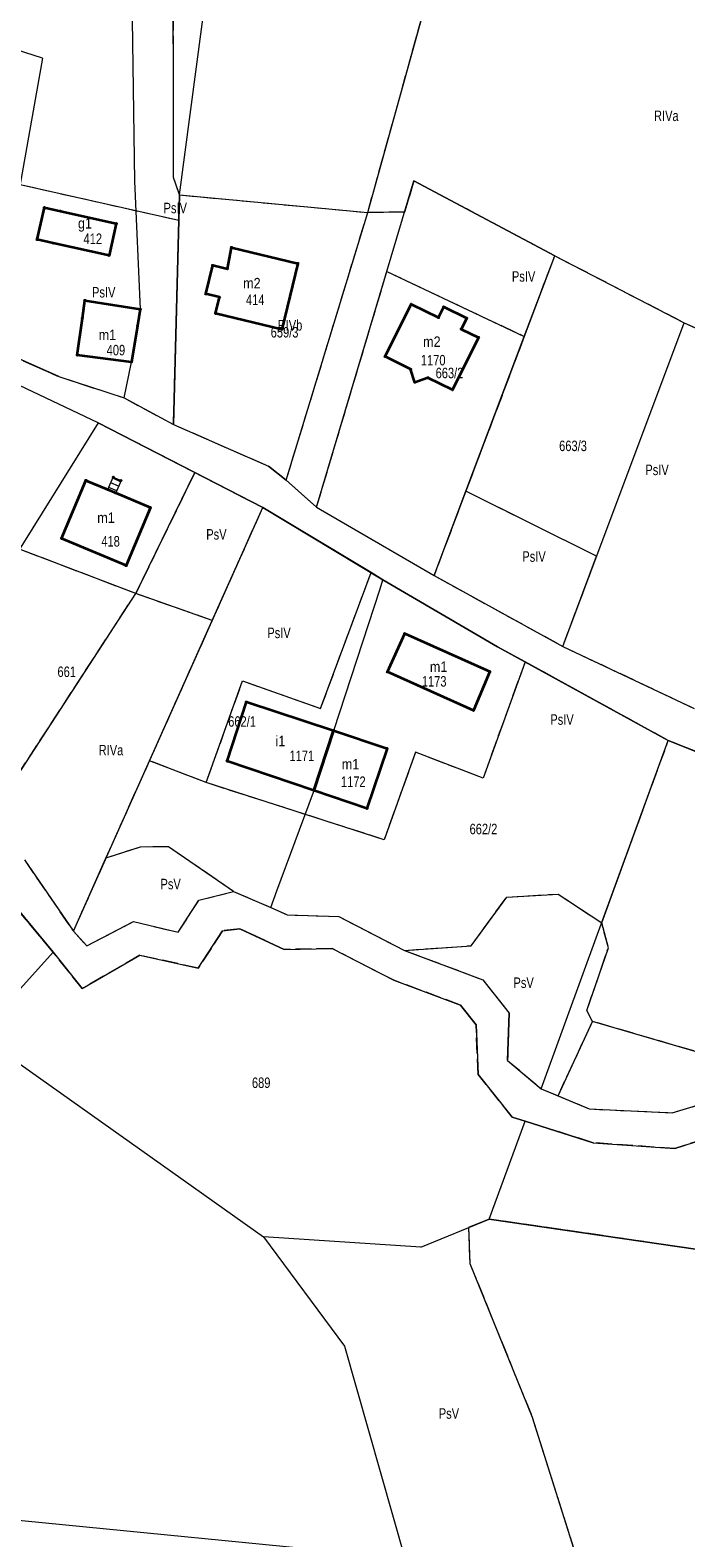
# Model space of a CAD drawing. Header units: metres. Extents: x 7496145 to 7500200, y 5498500 to 5502080.
# Tile 198 of 202: x 7499700 to 7499793, y 5501027 to 5501242. Entities that reach past the tile are written whole.
import ezdxf
from ezdxf.enums import TextEntityAlignment as Align

# ---------------------------------------------------------------- set-up
doc = ezdxf.new("R2010")
doc.units = ezdxf.units.M
doc.header["$MEASUREMENT"] = 0
for name, pattern in [('2.25_0.75', [3, 2.25, -0.75]), ('219-1000', [0]), ('egug-1000', [0])]:
    doc.linetypes.add(name, pattern=pattern)
doc.layers.get('0').update_dxf_attribs({"color": 2, "linetype": 'CONTINUOUS', "lineweight": 5})
for name, color, linetype in [('209-oznaczenie konturu klasyfikacyjnego', 7, 'CONTINUOUS'), ('211-numer działki ewidencyjnej', 7, 'CONTINUOUS'), ('217-kontur klasyfikacyjny', 7, 'CONTINUOUS'), ('218-kontur użytku gruntowego', 7, 'CONTINUOUS'), ('219-działka ewidencyjna', 7, 'CONTINUOUS'), ('312-budynek ewidencyjny', 7, 'CONTINUOUS'), ('312-oznaczenie budynku ewidencyjnego', 7, 'CONTINUOUS'), ('312-oznaczenie budynku ewidencyjnego-Atr117', 7, 'CONTINUOUS'), ('352-schody', 7, 'CONTINUOUS'), ('Punkt budynku', 7, 'CONTINUOUS')]:
    doc.layers.add(name, color=color, linetype=linetype)
doc.styles.get("Standard").update_dxf_attribs({"font": 'Working1250', "width": 0.75})

# ---------------------------------------------------------------- blocks, each defined once
blk = doc.blocks.new('PUNKTBUD')
at = {"color": 0}
blk.add_circle((0, 0), 0.09, dxfattribs=at)

msp = doc.modelspace()

# ---------------------------------------------------------------- linework, layer by layer
at = {"layer": '217-kontur klasyfikacyjny', "color": 3, "linetype": '2.25_0.75', "lineweight": 18, "flags": 128}
for points in [[(7499747.93, 5501216.17), (7499761.01, 5501263.31)], [(7499720.19, 5501221.19), (7499720.13, 5501259.4)], [(7499698.24, 5501220.17), (7499720.95, 5501215.06)], [(7499721.04, 5501218.68), (7499720.19, 5501221.19)], [(7499754.53, 5501220.68), (7499753.2, 5501216.22)], [(7499774.65, 5501209.98), (7499754.53, 5501220.68)], [(7499720.95, 5501215.06), (7499721.04, 5501218.68)], [(7499721.04, 5501218.68), (7499747.93, 5501216.17)], [(7499720.18, 5501185.86), (7499720.95, 5501215.06)], [(7499736.28, 5501177.91), (7499747.93, 5501216.17)], [(7499753.2, 5501216.22), (7499747.93, 5501216.17)], [(7499770.3, 5501198.45), (7499774.65, 5501209.98)], [(7499774.65, 5501209.98), (7499793.16, 5501200.41)], [(7499740.61, 5501174.03), (7499750.67, 5501207.74)], [(7499750.67, 5501207.74), (7499770.3, 5501198.45)], [(7499793.16, 5501200.41), (7499809.05, 5501193.17)], [(7499770.3, 5501198.45), (7499761.95, 5501176.33)], [(7499698.71, 5501194.97), (7499703.79, 5501192.71)], [(7499703.79, 5501192.71), (7499713.11, 5501189.66)], [(7499713.11, 5501189.66), (7499720.18, 5501185.86)], [(7499720.18, 5501185.86), (7499733.73, 5501179.92)], [(7499723.23, 5501178.98), (7499714.77, 5501161.7)], [(7499732.93, 5501173.98), (7499723.23, 5501178.98)], [(7499733.73, 5501179.92), (7499736.28, 5501177.91)], [(7499736.28, 5501177.91), (7499740.61, 5501174.03)], [(7499761.95, 5501176.33), (7499757.4, 5501164.27)], [(7499780.63, 5501167.02), (7499761.95, 5501176.33)], [(7499725.71, 5501157.84), (7499732.93, 5501173.98)], [(7499748.4, 5501164.7), (7499732.93, 5501173.98)], [(7499714.77, 5501161.7), (7499698.16, 5501168.06)], [(7499775.79, 5501154.14), (7499780.63, 5501167.02)], [(7499741.19, 5501145.27), (7499748.4, 5501164.7)], [(7499757.4, 5501164.27), (7499775.79, 5501154.14)], [(7499691.25, 5501125.54), (7499714.77, 5501161.7)], [(7499725.71, 5501157.84), (7499714.77, 5501161.7)], [(7499716.76, 5501137.81), (7499725.71, 5501157.84)], [(7499775.79, 5501154.14), (7499794.58, 5501145.28)], [(7499770.41, 5501151.93), (7499764.41, 5501135.31)], [(7499790.88, 5501140.7), (7499770.41, 5501151.93)], [(7499724.86, 5501134.67), (7499730.02, 5501149.2)], [(7499730.02, 5501149.2), (7499741.19, 5501145.27)], [(7499781.36, 5501114.62), (7499790.88, 5501140.7)], [(7499831.08, 5501124.62), (7499790.88, 5501140.7)], [(7499711.35, 5501125.71), (7499716.76, 5501137.81)], [(7499724.86, 5501134.67), (7499716.76, 5501137.81)], [(7499754.75, 5501139.01), (7499750.28, 5501126.51)], [(7499764.41, 5501135.31), (7499754.75, 5501139.01)], [(7499750.28, 5501126.51), (7499724.86, 5501134.67)], [(7499710.52, 5501123.85), (7499711.35, 5501125.71)], [(7499715.41, 5501125.46), (7499710.52, 5501123.85)], [(7499719.45, 5501125.51), (7499715.41, 5501125.46)], [(7499728.75, 5501119.12), (7499719.45, 5501125.51)], [(7499698.86, 5501123.64), (7499705.86, 5501113.43)], [(7499705.86, 5501113.43), (7499710.52, 5501123.85)], [(7499702.96, 5501110.45), (7499694.97, 5501120.06)], [(7499720.85, 5501113.28), (7499723.78, 5501117.85)], [(7499723.78, 5501117.85), (7499728.75, 5501119.12)], [(7499728.75, 5501119.12), (7499734.07, 5501116.83)], [(7499762.7, 5501111.36), (7499767.79, 5501118.31)], [(7499767.79, 5501118.31), (7499775.16, 5501118.74)], [(7499775.16, 5501118.74), (7499781.36, 5501114.62)], [(7499734.07, 5501116.83), (7499736.4, 5501115.77)], [(7499736.4, 5501115.77), (7499743.81, 5501115.53)], [(7499707.78, 5501111.33), (7499714.44, 5501114.8)], [(7499714.44, 5501114.8), (7499720.85, 5501113.28)], [(7499729.66, 5501113.77), (7499727.17, 5501113.48)], [(7499735.97, 5501110.84), (7499729.66, 5501113.77)], [(7499743.81, 5501115.53), (7499753.17, 5501110.69)], [(7499782.32, 5501111.06), (7499781.36, 5501114.62)], [(7499705.86, 5501113.43), (7499707.78, 5501111.33)], [(7499727.17, 5501113.48), (7499723.71, 5501108.16)], [(7499707.12, 5501105.22), (7499702.96, 5501110.45)], [(7499715.36, 5501110), (7499707.12, 5501105.22)], [(7499723.71, 5501108.16), (7499715.36, 5501110)], [(7499742.85, 5501110.94), (7499735.97, 5501110.84)], [(7499751.66, 5501106.41), (7499742.85, 5501110.94)], [(7499753.17, 5501110.69), (7499762.7, 5501111.36)], [(7499753.17, 5501110.69), (7499764.37, 5501106.49)], [(7499779.24, 5501102.1), (7499782.32, 5501111.06)], [(7499761.19, 5501102.88), (7499751.66, 5501106.41)], [(7499764.37, 5501106.49), (7499768.13, 5501101.74)], [(7499763.42, 5501100.03), (7499761.19, 5501102.88)], [(7499768.13, 5501101.74), (7499767.92, 5501094.95)], [(7499780.06, 5501100.54), (7499779.24, 5501102.1)], [(7499763.71, 5501092.96), (7499763.42, 5501100.03)], [(7499775.12, 5501089.9), (7499780.06, 5501100.54)], [(7499817.54, 5501089.57), (7499780.06, 5501100.54)], [(7499767.92, 5501094.95), (7499772.71, 5501090.91)], [(7499768.57, 5501086.83), (7499763.71, 5501092.96)], [(7499772.71, 5501090.91), (7499775.12, 5501089.9)], [(7499775.12, 5501089.9), (7499779.58, 5501088.02)], [(7499791.45, 5501087.47), (7499802.17, 5501090.69)], [(7499779.58, 5501088.02), (7499791.45, 5501087.47)], [(7499770.43, 5501086.27), (7499768.57, 5501086.83)], [(7499780.16, 5501083.2), (7499770.43, 5501086.27)], [(7499801.85, 5501085.6), (7499791.8, 5501082.36)], [(7499791.8, 5501082.36), (7499780.16, 5501083.2)], [(7499765.29, 5501072.28), (7499762.32, 5501071.06)], [(7499762.32, 5501071.06), (7499762.53, 5501065.93)], [(7499814.11, 5501065.16), (7499765.29, 5501072.28)], [(7499762.53, 5501065.93), (7499771.43, 5501043.98)], [(7499771.43, 5501043.98), (7499790.33, 5500984.01)]]:
    msp.add_lwpolyline(points, dxfattribs=at)
at = {"layer": '218-kontur użytku gruntowego', "color": 3, "linetype": 'egug-1000', "lineweight": 18, "flags": 128}
for points in [[(7499747.93, 5501216.17), (7499761.01, 5501263.31)], [(7499720.19, 5501221.19), (7499720.13, 5501259.4)], [(7499698.24, 5501220.17), (7499720.95, 5501215.06)], [(7499721.04, 5501218.68), (7499720.19, 5501221.19)], [(7499754.53, 5501220.68), (7499753.2, 5501216.22)], [(7499774.65, 5501209.98), (7499754.53, 5501220.68)], [(7499720.95, 5501215.06), (7499721.04, 5501218.68)], [(7499721.04, 5501218.68), (7499747.93, 5501216.17)], [(7499720.18, 5501185.86), (7499720.95, 5501215.06)], [(7499736.28, 5501177.91), (7499747.93, 5501216.17)], [(7499753.2, 5501216.22), (7499747.93, 5501216.17)], [(7499770.3, 5501198.45), (7499774.65, 5501209.98)], [(7499774.65, 5501209.98), (7499793.16, 5501200.41)], [(7499740.61, 5501174.03), (7499750.67, 5501207.74)], [(7499750.67, 5501207.74), (7499770.3, 5501198.45)], [(7499793.16, 5501200.41), (7499809.05, 5501193.17)], [(7499761.95, 5501176.33), (7499770.3, 5501198.45)], [(7499698.71, 5501194.97), (7499703.79, 5501192.71)], [(7499709.4, 5501186.11), (7499694.39, 5501193.19)], [(7499703.79, 5501192.71), (7499713.11, 5501189.66)], [(7499713.11, 5501189.66), (7499720.18, 5501185.86)], [(7499723.23, 5501178.98), (7499709.4, 5501186.11)], [(7499720.18, 5501185.86), (7499733.73, 5501179.92)], [(7499714.77, 5501161.7), (7499723.23, 5501178.98)], [(7499732.93, 5501173.98), (7499723.23, 5501178.98)], [(7499733.73, 5501179.92), (7499736.28, 5501177.91)], [(7499736.28, 5501177.91), (7499740.61, 5501174.03)], [(7499757.4, 5501164.27), (7499761.95, 5501176.33)], [(7499780.63, 5501167.02), (7499761.95, 5501176.33)], [(7499725.71, 5501157.84), (7499732.93, 5501173.98)], [(7499748.4, 5501164.7), (7499732.93, 5501173.98)], [(7499740.61, 5501174.03), (7499757.4, 5501164.27)], [(7499714.77, 5501161.7), (7499698.16, 5501168.06)], [(7499775.79, 5501154.14), (7499780.63, 5501167.02)], [(7499741.19, 5501145.27), (7499748.4, 5501164.7)], [(7499750.11, 5501163.67), (7499748.4, 5501164.7)], [(7499766.48, 5501154.09), (7499750.11, 5501163.67)], [(7499757.4, 5501164.27), (7499775.79, 5501154.14)], [(7499691.25, 5501125.54), (7499714.77, 5501161.7)], [(7499725.71, 5501157.84), (7499714.77, 5501161.7)], [(7499716.76, 5501137.81), (7499725.71, 5501157.84)], [(7499770.41, 5501151.93), (7499766.48, 5501154.09)], [(7499775.79, 5501154.14), (7499794.58, 5501145.28)], [(7499770.41, 5501151.93), (7499764.41, 5501135.31)], [(7499790.88, 5501140.7), (7499770.41, 5501151.93)], [(7499724.86, 5501134.67), (7499730.02, 5501149.2)], [(7499730.02, 5501149.2), (7499741.19, 5501145.27)], [(7499781.36, 5501114.62), (7499790.88, 5501140.7)], [(7499831.08, 5501124.62), (7499790.88, 5501140.7)], [(7499711.35, 5501125.71), (7499716.76, 5501137.81)], [(7499724.86, 5501134.67), (7499716.76, 5501137.81)], [(7499754.75, 5501139.01), (7499750.28, 5501126.51)], [(7499764.41, 5501135.31), (7499754.75, 5501139.01)], [(7499750.28, 5501126.51), (7499724.86, 5501134.67)], [(7499710.52, 5501123.85), (7499711.35, 5501125.71)], [(7499715.41, 5501125.46), (7499710.52, 5501123.85)], [(7499719.45, 5501125.51), (7499715.41, 5501125.46)], [(7499728.75, 5501119.12), (7499719.45, 5501125.51)], [(7499698.86, 5501123.64), (7499705.86, 5501113.43)], [(7499705.86, 5501113.43), (7499710.52, 5501123.85)], [(7499694.97, 5501120.06), (7499702.96, 5501110.45)], [(7499720.85, 5501113.28), (7499723.78, 5501117.85)], [(7499723.78, 5501117.85), (7499728.75, 5501119.12)], [(7499728.75, 5501119.12), (7499734.07, 5501116.83)], [(7499762.7, 5501111.36), (7499767.79, 5501118.31)], [(7499767.79, 5501118.31), (7499775.16, 5501118.74)], [(7499775.16, 5501118.74), (7499781.36, 5501114.62)], [(7499734.07, 5501116.83), (7499736.4, 5501115.77)], [(7499736.4, 5501115.77), (7499743.81, 5501115.53)], [(7499707.78, 5501111.33), (7499714.44, 5501114.8)], [(7499714.44, 5501114.8), (7499720.85, 5501113.28)], [(7499727.17, 5501113.48), (7499729.66, 5501113.77)], [(7499729.66, 5501113.77), (7499735.97, 5501110.84)], [(7499743.81, 5501115.53), (7499753.17, 5501110.69)], [(7499782.32, 5501111.06), (7499781.36, 5501114.62)], [(7499705.86, 5501113.43), (7499707.78, 5501111.33)], [(7499723.71, 5501108.16), (7499727.17, 5501113.48)], [(7499702.96, 5501110.45), (7499707.12, 5501105.22)], [(7499707.12, 5501105.22), (7499715.36, 5501110)], [(7499715.36, 5501110), (7499723.71, 5501108.16)], [(7499735.97, 5501110.84), (7499742.85, 5501110.94)], [(7499742.85, 5501110.94), (7499751.66, 5501106.41)], [(7499753.17, 5501110.69), (7499762.7, 5501111.36)], [(7499753.17, 5501110.69), (7499764.37, 5501106.49)], [(7499779.24, 5501102.1), (7499782.32, 5501111.06)], [(7499751.66, 5501106.41), (7499761.19, 5501102.88)], [(7499764.37, 5501106.49), (7499768.13, 5501101.74)], [(7499761.19, 5501102.88), (7499763.42, 5501100.03)], [(7499768.13, 5501101.74), (7499767.92, 5501094.95)], [(7499780.06, 5501100.54), (7499779.24, 5501102.1)], [(7499763.42, 5501100.03), (7499763.71, 5501092.96)], [(7499775.12, 5501089.9), (7499780.06, 5501100.54)], [(7499817.54, 5501089.57), (7499780.06, 5501100.54)], [(7499767.92, 5501094.95), (7499772.71, 5501090.91)], [(7499763.71, 5501092.96), (7499768.57, 5501086.83)], [(7499772.71, 5501090.91), (7499775.12, 5501089.9)], [(7499775.12, 5501089.9), (7499779.58, 5501088.02)], [(7499791.45, 5501087.47), (7499802.17, 5501090.69)], [(7499779.58, 5501088.02), (7499791.45, 5501087.47)], [(7499768.57, 5501086.83), (7499770.43, 5501086.27)], [(7499770.43, 5501086.27), (7499780.16, 5501083.2)], [(7499791.8, 5501082.36), (7499801.85, 5501085.6)], [(7499780.16, 5501083.2), (7499791.8, 5501082.36)], [(7499765.29, 5501072.28), (7499762.32, 5501071.06)], [(7499762.32, 5501071.06), (7499762.53, 5501065.93)], [(7499814.11, 5501065.16), (7499765.29, 5501072.28)], [(7499762.53, 5501065.93), (7499771.43, 5501043.98)], [(7499771.43, 5501043.98), (7499790.33, 5500984.01)]]:
    msp.add_lwpolyline(points, dxfattribs=at)
at = {"layer": '219-działka ewidencyjna', "color": 3, "linetype": '219-1000', "lineweight": 18, "flags": 128}
for points in [[(7499721.04, 5501218.68), (7499728.94, 5501278.31)], [(7499747.93, 5501216.17), (7499762.75, 5501269.59)], [(7499713.96, 5501263.52), (7499714.61, 5501220.63)], [(7499701.47, 5501238.21), (7499677.32, 5501245.94)], [(7499701.47, 5501238.21), (7499694.41, 5501198.72)], [(7499714.61, 5501220.63), (7499715.43, 5501202.35)], [(7499740.61, 5501174.03), (7499754.53, 5501220.68)], [(7499754.53, 5501220.68), (7499774.65, 5501209.98)], [(7499721.04, 5501218.68), (7499720.18, 5501185.86)], [(7499721.04, 5501218.68), (7499747.93, 5501216.17)], [(7499736.28, 5501177.91), (7499747.93, 5501216.17)], [(7499757.4, 5501164.27), (7499774.65, 5501209.98)], [(7499774.65, 5501209.98), (7499793.16, 5501200.41)], [(7499714.16, 5501194.79), (7499715.43, 5501202.35)], [(7499775.79, 5501154.14), (7499793.16, 5501200.41)], [(7499793.16, 5501200.41), (7499811.25, 5501192.17)], [(7499703.79, 5501192.71), (7499694.11, 5501197.02)], [(7499713.11, 5501189.66), (7499714.16, 5501194.79)], [(7499709.4, 5501186.11), (7499694.39, 5501193.19)], [(7499703.79, 5501192.71), (7499713.11, 5501189.66)], [(7499713.11, 5501189.66), (7499720.18, 5501185.86)], [(7499709.4, 5501186.11), (7499692.02, 5501158.21)], [(7499709.4, 5501186.11), (7499732.93, 5501173.98)], [(7499720.18, 5501185.86), (7499733.73, 5501179.92)], [(7499736.28, 5501177.91), (7499733.73, 5501179.92)], [(7499736.28, 5501177.91), (7499740.61, 5501174.03)], [(7499711.35, 5501125.71), (7499732.93, 5501173.98)], [(7499732.93, 5501173.98), (7499750.11, 5501163.67)], [(7499740.61, 5501174.03), (7499757.4, 5501164.27)], [(7499749.69, 5501162.37), (7499750.11, 5501163.67)], [(7499750.11, 5501163.67), (7499766.48, 5501154.09)], [(7499757.4, 5501164.27), (7499775.79, 5501154.14)], [(7499743.08, 5501142.11), (7499749.69, 5501162.37)], [(7499766.48, 5501154.09), (7499790.88, 5501140.7)], [(7499775.79, 5501154.14), (7499794.58, 5501145.28)], [(7499740.19, 5501133.31), (7499743.08, 5501142.11)], [(7499778.92, 5501107.93), (7499790.88, 5501140.7)], [(7499790.88, 5501140.7), (7499831.08, 5501124.62)], [(7499734.92, 5501119.22), (7499740.19, 5501133.31)], [(7499705.86, 5501113.43), (7499711.35, 5501125.71)], [(7499698.86, 5501123.64), (7499705.86, 5501113.43)], [(7499702.96, 5501110.45), (7499694.97, 5501120.06)], [(7499720.85, 5501113.28), (7499723.78, 5501117.85)], [(7499723.78, 5501117.85), (7499728.75, 5501119.12)], [(7499728.75, 5501119.12), (7499734.07, 5501116.83)], [(7499734.07, 5501116.83), (7499734.92, 5501119.22)], [(7499734.07, 5501116.83), (7499736.4, 5501115.77)], [(7499736.4, 5501115.77), (7499743.81, 5501115.53)], [(7499707.78, 5501111.33), (7499714.44, 5501114.8)], [(7499714.44, 5501114.8), (7499720.85, 5501113.28)], [(7499727.17, 5501113.48), (7499729.66, 5501113.77)], [(7499735.97, 5501110.84), (7499729.66, 5501113.77)], [(7499743.81, 5501115.53), (7499753.17, 5501110.69)], [(7499705.86, 5501113.43), (7499707.78, 5501111.33)], [(7499723.71, 5501108.16), (7499727.17, 5501113.48)], [(7499702.96, 5501110.45), (7499692.32, 5501098.63)], [(7499702.96, 5501110.45), (7499707.12, 5501105.22)], [(7499707.12, 5501105.22), (7499715.36, 5501110)], [(7499715.36, 5501110), (7499723.71, 5501108.16)], [(7499735.97, 5501110.84), (7499742.85, 5501110.94)], [(7499742.85, 5501110.94), (7499751.66, 5501106.41)], [(7499753.17, 5501110.69), (7499764.37, 5501106.49)], [(7499772.71, 5501090.91), (7499778.92, 5501107.93)], [(7499751.66, 5501106.41), (7499761.19, 5501102.88)], [(7499764.37, 5501106.49), (7499768.13, 5501101.74)], [(7499763.42, 5501100.03), (7499761.19, 5501102.88)], [(7499767.92, 5501094.95), (7499768.13, 5501101.74)], [(7499692.32, 5501098.63), (7499733.05, 5501069.75)], [(7499763.42, 5501100.03), (7499763.71, 5501092.96)], [(7499767.92, 5501094.95), (7499772.71, 5501090.91)], [(7499763.71, 5501092.96), (7499768.57, 5501086.83)], [(7499772.71, 5501090.91), (7499779.58, 5501088.02)], [(7499791.45, 5501087.47), (7499802.17, 5501090.69)], [(7499779.58, 5501088.02), (7499791.45, 5501087.47)], [(7499765.29, 5501072.28), (7499770.43, 5501086.27)], [(7499768.57, 5501086.83), (7499770.43, 5501086.27)], [(7499780.16, 5501083.2), (7499770.43, 5501086.27)], [(7499791.8, 5501082.36), (7499801.85, 5501085.6)], [(7499780.16, 5501083.2), (7499791.8, 5501082.36)], [(7499755.52, 5501068.26), (7499765.29, 5501072.28)], [(7499765.29, 5501072.28), (7499814.11, 5501065.16)], [(7499733.05, 5501069.75), (7499744.61, 5501054.1)], [(7499755.52, 5501068.26), (7499733.05, 5501069.75)], [(7499744.61, 5501054.1), (7499753.25, 5501023.83)], [(7499693.13, 5501029.72), (7499753.25, 5501023.83)]]:
    msp.add_lwpolyline(points, dxfattribs=at)
at = {"layer": '312-budynek ewidencyjny', "color": 7, "linetype": 'Continuous', "lineweight": 35, "flags": 128}
for points in [[(7499700.69, 5501212.29), (7499701.72, 5501216.88)], [(7499701.72, 5501216.88), (7499704.04, 5501216.36)], [(7499704.04, 5501216.36), (7499711.99, 5501214.58)], [(7499711.99, 5501214.58), (7499710.96, 5501210.02)], [(7499703, 5501211.78), (7499700.69, 5501212.29)], [(7499710.96, 5501210.02), (7499703, 5501211.78)], [(7499727.88, 5501208.11), (7499728.46, 5501211.18)], [(7499728.46, 5501211.18), (7499737.94, 5501208.89)], [(7499724.79, 5501204.52), (7499725.78, 5501208.62)], [(7499725.78, 5501208.62), (7499727.88, 5501208.11)], [(7499737.94, 5501208.89), (7499735.66, 5501199.45)], [(7499726.73, 5501204.05), (7499724.79, 5501204.52)], [(7499726.18, 5501201.73), (7499726.73, 5501204.05)], [(7499707.16, 5501201.07), (7499707.52, 5501203.6)], [(7499707.52, 5501203.6), (7499715.43, 5501202.35)], [(7499715.43, 5501202.35), (7499715.03, 5501199.97)], [(7499750.43, 5501195.57), (7499754.14, 5501203.07)], [(7499754.14, 5501203.07), (7499758.04, 5501201.14)], [(7499758.04, 5501201.14), (7499758.79, 5501202.68)], [(7499758.79, 5501202.68), (7499762.07, 5501201.06)], [(7499706.42, 5501195.77), (7499707.16, 5501201.07)], [(7499715.03, 5501199.97), (7499714.16, 5501194.79)], [(7499735.66, 5501199.45), (7499726.18, 5501201.73)], [(7499762.07, 5501201.06), (7499761.3, 5501199.51)], [(7499763.74, 5501198.31), (7499760.04, 5501190.82)], [(7499761.3, 5501199.51), (7499763.74, 5501198.31)], [(7499714.16, 5501194.79), (7499706.42, 5501195.77)], [(7499754.06, 5501193.77), (7499750.43, 5501195.57)], [(7499754.66, 5501191.89), (7499754.06, 5501193.77)], [(7499756.53, 5501192.55), (7499754.66, 5501191.89)], [(7499760.04, 5501190.82), (7499756.53, 5501192.55)], [(7499704.18, 5501169.57), (7499707.66, 5501177.87)], [(7499707.66, 5501177.87), (7499710.8, 5501176.56)], [(7499710.8, 5501176.56), (7499711.92, 5501176.08)], [(7499711.92, 5501176.08), (7499716.88, 5501174)], [(7499716.88, 5501174), (7499713.4, 5501165.7)], [(7499713.4, 5501165.7), (7499704.18, 5501169.57)], [(7499750.75, 5501150.5), (7499753.21, 5501155.98)], [(7499753.21, 5501155.98), (7499765.36, 5501150.54)], [(7499763.05, 5501144.99), (7499750.75, 5501150.5)], [(7499765.36, 5501150.54), (7499763.05, 5501144.99)], [(7499727.85, 5501137.75), (7499730.59, 5501146.2)], [(7499730.59, 5501146.2), (7499743.04, 5501142.14)], [(7499743.04, 5501142.14), (7499740.24, 5501133.54)], [(7499740.24, 5501133.54), (7499743.04, 5501142.14)], [(7499743.04, 5501142.14), (7499750.7, 5501139.55)], [(7499750.7, 5501139.55), (7499747.81, 5501130.98)], [(7499740.24, 5501133.54), (7499727.85, 5501137.75)], [(7499747.81, 5501130.98), (7499740.24, 5501133.54)]]:
    msp.add_lwpolyline(points, dxfattribs=at)
at = {"layer": '352-schody', "color": 7, "linetype": 'Continuous', "lineweight": 18, "flags": 128}
msp.add_lwpolyline([(7499710.8, 5501176.56), (7499711.56, 5501178.34), (7499712.68, 5501177.86), (7499711.92, 5501176.08)], close=True, dxfattribs=at)
msp.add_lwpolyline([(7499710.8, 5501176.56), (7499711.56, 5501178.34), (7499712.68, 5501177.86), (7499711.92, 5501176.08)], close=True, dxfattribs=at)
for points in [[(7499712.06, 5501176.4), (7499710.94, 5501176.88)], [(7499712.33, 5501177.05), (7499711.21, 5501177.53)], [(7499712.61, 5501177.69), (7499711.49, 5501178.17)]]:
    msp.add_lwpolyline(points, dxfattribs=at)

# ---------------------------------------------------------------- block references
at = {"layer": 'Punkt budynku', "color": 5, "linetype": 'Continuous', "lineweight": 13}
for p in [(7499701.72, 5501216.88), (7499704.04, 5501216.36), (7499711.99, 5501214.58), (7499700.69, 5501212.29), (7499703, 5501211.78), (7499728.46, 5501211.18), (7499710.96, 5501210.02), (7499725.78, 5501208.62), (7499737.94, 5501208.89), (7499727.88, 5501208.11), (7499724.79, 5501204.52), (7499726.73, 5501204.05), (7499707.52, 5501203.6), (7499715.43, 5501202.35), (7499754.14, 5501203.07), (7499758.79, 5501202.68), (7499707.16, 5501201.07), (7499715.03, 5501199.97), (7499726.18, 5501201.73), (7499758.04, 5501201.14), (7499762.07, 5501201.06), (7499735.66, 5501199.45), (7499761.3, 5501199.51), (7499763.74, 5501198.31), (7499706.42, 5501195.77), (7499750.43, 5501195.57), (7499714.16, 5501194.79), (7499754.06, 5501193.77), (7499754.66, 5501191.89), (7499756.53, 5501192.55), (7499760.04, 5501190.82), (7499711.56, 5501178.34), (7499707.66, 5501177.87), (7499710.8, 5501176.56), (7499711.92, 5501176.08), (7499712.68, 5501177.86), (7499716.88, 5501174), (7499704.18, 5501169.57), (7499713.4, 5501165.7), (7499753.21, 5501155.98), (7499750.75, 5501150.5), (7499765.36, 5501150.54), (7499730.59, 5501146.2), (7499763.05, 5501144.99), (7499743.04, 5501142.14), (7499750.7, 5501139.55), (7499727.85, 5501137.75), (7499740.24, 5501133.54), (7499747.81, 5501130.98)]:
    msp.add_blockref('PUNKTBUD', p, dxfattribs=at)

# ---------------------------------------------------------------- texts
at = {"layer": '209-oznaczenie konturu klasyfikacyjnego', "color": 3, "linetype": 'Continuous', "lineweight": 18, "width": 0.79}
for s, p in [('RIVa', (7499788.84, 5501229.24)), ('PsIV', (7499718.75, 5501216.06)), ('PsIV', (7499768.53, 5501206.28)), ('PsIV', (7499708.53, 5501204.02)), ('RIVb', (7499735.06, 5501199.3)), ('PsIV', (7499787.6, 5501178.63)), ('PsV', (7499724.85, 5501169.41)), ('PsIV', (7499770.02, 5501166.24)), ('PsIV', (7499733.58, 5501155.33)), ('PsIV', (7499774.02, 5501142.94)), ('RIVa', (7499709.48, 5501138.57)), ('PsV', (7499718.31, 5501119.42)), ('PsV', (7499768.75, 5501105.32)), ('PsV', (7499758.08, 5501043.74))]:
    msp.add_text(s, height=1.5, dxfattribs=at).set_placement(p)
at = {"layer": '211-numer działki ewidencyjnej', "color": 3, "linetype": 'Continuous', "lineweight": 18, "width": 0.79}
for s, p in [('659/3', (7499734.06, 5501198.3)), ('663/2', (7499757.63, 5501192.48)), ('663/3', (7499775.28, 5501182.06)), ('661', (7499703.59, 5501149.77)), ('662/1', (7499727.99, 5501142.66)), ('662/2', (7499762.48, 5501127.29)), ('689', (7499731.38, 5501091.02))]:
    msp.add_text(s, height=1.5, dxfattribs=at).set_placement(p)
at = {"layer": '312-oznaczenie budynku ewidencyjnego', "color": 7, "linetype": 'Continuous', "lineweight": 18, "width": 0.79}
for s, p in [('412', (7499707.32, 5501213.17)), ('414', (7499730.53, 5501204.45)), ('409', (7499710.62, 5501197.25)), ('1170', (7499755.52, 5501195.81)), ('418', (7499709.86, 5501169.92)), ('1173', (7499755.66, 5501149.9)), ('1171', (7499736.75, 5501139.26)), ('1172', (7499744.1, 5501135.55))]:
    msp.add_text(s, height=1.5, dxfattribs=at).set_placement(p, align=Align.TOP_LEFT)
at = {"layer": '312-oznaczenie budynku ewidencyjnego-Atr117', "color": 7, "width": 0.9}
msp.add_text('g1', height=1.5, dxfattribs=at).set_placement((7499706.52, 5501215.38), align=Align.TOP_LEFT)
for s, p in [('m2', (7499731.37, 5501205.32)), ('m1', (7499710.73, 5501197.93)), ('m2', (7499757.09, 5501196.95)), ('m1', (7499710.53, 5501171.79)), ('m1', (7499758.06, 5501150.49)), ('i1', (7499735.45, 5501139.87)), ('m1', (7499745.47, 5501136.56))]:
    msp.add_text(s, height=1.5, dxfattribs=at).set_placement(p, align=Align.CENTER)

doc.saveas('drawing.dxf')
